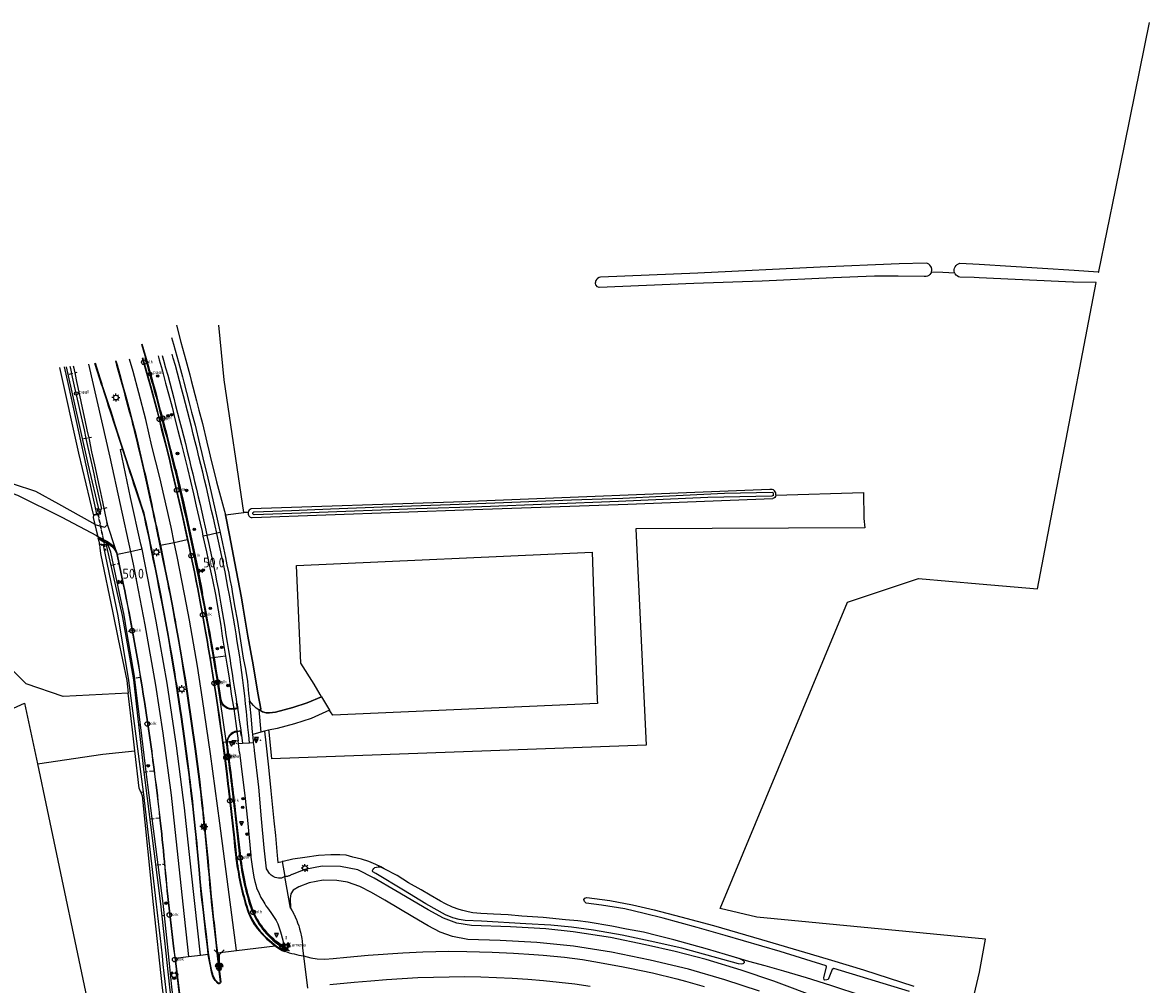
# Model space of a CAD drawing. Header units: metres. Extents: x 155581 to 157790, y 453982 to 460043.
# Tile 81 of 81: x 155757 to 156043, y 459798 to 460043. Entities that reach past the tile are written whole.
import ezdxf

# ---------------------------------------------------------------- set-up
doc = ezdxf.new("R2010")
doc.units = ezdxf.units.M
doc.header["$LTSCALE"] = 4
doc.linetypes.add('STIPPELFIJN', pattern=[0.375, 0.25, -0.125])
doc.layers.get('0').update_dxf_attribs({"linetype": 'CONTINUOUS'})
for name, color, linetype in [('G_BTD', 3, 'CONTINUOUS'), ('G_OWG', 6, 'CONTINUOUS'), ('G_OWT', 6, 'CONTINUOUS'), ('G_WGD', 7, 'CONTINUOUS'), ('G_WGI', 1, 'CONTINUOUS'), ('G_WTD', 5, 'CONTINUOUS'), ('LKWDUP', 5, 'CONTINUOUS'), ('LSHD', 3, 'CONTINUOUS'), ('LWGI', 7, 'CONTINUOUS'), ('PPALHM', 10, 'CONTINUOUS'), ('PVGO', 102, 'CONTINUOUS')]:
    doc.layers.add(name, color=color, linetype=linetype)
for name, color, linetype, true_color in [('PBRD', 7, 'CONTINUOUS', 0xbd2877), ('PPAL', 7, 'CONTINUOUS', 0xbd2877), ('PPUT', 7, 'CONTINUOUS', 0xbd2877), ('PSNS', 7, 'CONTINUOUS', 0xbd2877)]:
    doc.layers.add(name, color=color, linetype=linetype, true_color=true_color)
doc.styles.add('ISO', font='ISO')
doc.styles.get("Standard").update_dxf_attribs({"font": 'ISO'})

# ---------------------------------------------------------------- blocks, each defined once
blk = doc.blocks.new('lichtmast')
at = {"color": 0}
for p, q in [((-0.6, 0), (-1, 0)), ((-0.71, 0.71), (-0.42, 0.42)), ((0, 0.6), (0, 1)), ((0.42, 0.42), (0.71, 0.71)), ((0.6, 0), (1, 0)), ((-0.42, -0.42), (-0.71, -0.71)), ((0, -0.6), (0, -1)), ((0.42, -0.42), (0.71, -0.71))]:
    blk.add_line(p, q, dxfattribs=at)
blk.add_circle((0, 0), 0.6, dxfattribs=at)
blk = doc.blocks.new('boom')
at = {"color": 0}
for radius in [0.315, 0.225, 0.135]:
    blk.add_circle((0, 0), radius, dxfattribs=at)
blk = doc.blocks.new('kolk')
at = {"color": 0}
blk.add_circle((0, 0), 0.6, dxfattribs=at)
at = {"color": 0, "linetype": 'Continuous', "style": 'ISO'}
blk.add_attdef('KOLK', (-0.04, -0.26), '', height=0.8, dxfattribs=at)
blk = doc.blocks.new('verkeersteller')
at = {"color": 0}
blk.add_circle((0, 0), 0.45, dxfattribs=at)
at = {"color": 0, "style": 'ISO'}
blk.add_attdef('VERKEERSTELLER', (0.7, 0), '', height=0.9, dxfattribs=at)
blk = doc.blocks.new('kilometerpaal')
at = {"color": 0}
for p, q in [((-0.44, 0.44), (0.44, -0.44)), ((-0.44, -0.44), (-0.44, 0.44)), ((0.44, 0.44), (-0.44, -0.44)), ((0.44, -0.44), (0.44, 0.44))]:
    blk.add_line(p, q, dxfattribs=at)
at = {"color": 0, "style": 'ISO'}
blk.add_attdef('KILOMETERPAAL', (0.59, 0.87), '', height=2.5, dxfattribs=at)
blk = doc.blocks.new('verkeersbord')
at = {"color": 0}
for p, q in [((0.5, 0.32), (-0.5, 0.32)), ((-0.5, 0.32), (0, -0.6)), ((0, -0.6), (0.5, 0.32))]:
    blk.add_line(p, q, dxfattribs=at)
blk = doc.blocks.new('verkeersbord-pl')
at = {"linetype": 'Continuous'}
blk.add_circle((0, 0), 0.03, dxfattribs=at)
blk = doc.blocks.new('verkeerslicht')
at = {"color": 0, "linetype": 'Continuous'}
for p, q in [((-1, 0), (-0.6, 0)), ((-0.3, 0.52), (-0.5, 0.86)), ((0.3, 0.52), (0.5, 0.86)), ((0.6, 0), (1, 0)), ((-0.3, -0.52), (-0.5, -0.86)), ((0.3, -0.52), (0.5, -0.86))]:
    blk.add_line(p, q, dxfattribs=at)
at = {"color": 0}
blk.add_circle((0, 0), 0.6, dxfattribs=at)
at = {"color": 0, "linetype": 'Continuous'}
for radius, start, end in [(0.996, 119.9985, 179.9935), (0.897, 119.9989, 179.9928), (0.797, 119.9994, 179.9919), (0.697, 120, 179.9907), (0.697, 0.0093, 60), (0.797, 0.0081, 60.0006), (0.897, 0.0072, 60.0011), (0.996, 0.0065, 60.0015), (0.996, 240.0015, 299.9985), (0.897, 240.0011, 299.9989), (0.797, 240.0006, 299.9994), (0.697, 240, 300)]:
    blk.add_arc((0, 0), radius, start, end, dxfattribs=at)
blk = doc.blocks.new('wegwijzer')
at = {"color": 0}
for q in [(-0.424, 1.424), (0.424, 1.424), (0, 0)]:
    blk.add_line((0, 1), q, dxfattribs=at)
blk = doc.blocks.new('obstakel')
at = {"color": 0}
blk.add_circle((0, 0), 0.45, dxfattribs=at)
at = {"color": 0, "style": 'ISO'}
blk.add_attdef('OBSTAKEL', (0.7, 0), '', height=0.9, dxfattribs=at)
blk = doc.blocks.new('drukknoppaal')
at = {"linetype": 'ByBlock', "lineweight": -2}
h = blk.add_hatch(color=0, dxfattribs=at)
h.dxf.hatch_style = 1
h.paths.add_polyline_path([(0.15, 0.8), (-0.15, 0.8), (-0.15, -0.1), (0, -0.1, -0.414214), (-0.1, 0, -1), (0.1, 0, -0.414214), (0, -0.1), (0.15, -0.1)])
h.paths.add_polyline_path([(-0.1, 0.3, -1), (0.1, 0.3, -1)], flags=16)
at = {"linetype": 'ByBlock', "lineweight": -2, "true_color": 0x681648}
h = blk.add_hatch(color=219, dxfattribs=at)
h.dxf.hatch_style = 1
h.paths.add_polyline_path([(0.1, 0, 1), (-0.1, 0, 1)])
at = {"color": 0, "linetype": 'ByBlock', "lineweight": -2}
blk.add_attdef('DRUKKNOPPAAL', (0.5, 0.35), '', height=0.5, dxfattribs=at)

msp = doc.modelspace()

# ---------------------------------------------------------------- linework, layer by layer
at = {"layer": 'G_BTD', "linetype": 'Continuous', "transparency": 33554687}
for points in [[(156030.41, 459979.119), (156030.448, 459979.276), (156034.657, 460000), (156043.319, 460042.64)], [(155987.849, 459979.126), (155987.882, 459979.2), (155987.959, 459979.561), (155987.955, 459979.931), (155987.872, 459980.291), (155987.713, 459980.624), (155987.485, 459980.916), (155987.2, 459981.151), (155986.87, 459981.318), (155986.513, 459981.411), (155979.707, 459981.236), (155959.613, 459980.402), (155928.502, 459978.876), (155903.694, 459977.861), (155903.366, 459977.778), (155902.967, 459977.557), (155902.81, 459977.386), (155902.547, 459976.992), (155902.442, 459976.751), (155902.456, 459976.503)], [(155993.86, 459978.868), (155993.77, 459979.064), (155993.686, 459979.432), (155993.681, 459979.809), (155993.755, 459980.179), (155993.903, 459980.526), (155994.121, 459980.834), (155994.398, 459981.09), (155994.722, 459981.283), (155995.079, 459981.404), (156000, 459981.212), (156024.181, 459979.621), (156030.29, 459979.186)], [(155987.849, 459979.126), (155987.73, 459978.863), (155987.508, 459978.568), (155987.227, 459978.327), (155986.901, 459978.153), (155986.545, 459978.054), (155986.176, 459978.034), (155985.994, 459978.037), (155979.455, 459978.166), (155973.398, 459978.153), (155962.849, 459977.663), (155944.843, 459976.845), (155927.477, 459976.297), (155903.342, 459975.224), (155902.964, 459975.435), (155902.538, 459975.922), (155902.471, 459976.233), (155902.456, 459976.503)], [(155998.053, 459792.442), (156000.124, 459801.081), (156001.602, 459809.477), (155943.451, 459815.083), (155934.137, 459817.26), (155966.49, 459895.166), (155984.566, 459901.188), (156000, 459899.859), (156014.837, 459898.582), (156020.186, 459926.462), (156029.794, 459976.543), (156024.01, 459976.57), (156023.854, 459976.577), (156000, 459977.724), (155998.779, 459977.816), (155995.127, 459977.876), (155994.767, 459977.987), (155994.438, 459978.171), (155994.154, 459978.42), (155993.928, 459978.722), (155993.86, 459978.868)], [(155993.86, 459978.868), (155990.756, 459979.025), (155987.849, 459979.126)], [(155813.02, 459918.01), (155807.988, 459951.788), (155806.666, 459965.679)], [(155783.613, 459872.031), (155767.084, 459871.221), (155757.7, 459874.406), (155744.947, 459887.093), (155727.896, 459892.965), (155705.401, 459897.835), (155686.63, 459904.137), (155679.323, 459912.874), (155671.882, 459925.275)], [(155948.3, 459922.377), (155970.575, 459923.081), (155970.707, 459916.467), (155970.898, 459914.121), (155912.69, 459913.857), (155915.335, 459858.823), (155820.054, 459855.381)], [(155774.742, 459917.538), (155774.765, 459917.349)], [(155808.356, 459917.441), (155813.02, 459918.01)], [(155814.114, 459918.046), (155813.02, 459918.01)], [(155776.346, 459909.861), (155776.428, 459909.029), (155776.591, 459907.594), (155779.703, 459892.454)], [(155777.294, 459909.676), (155776.897, 459909.632), (155776.876, 459909.83)], [(155832.793, 459871.091), (155832.41, 459871.737), (155830.881, 459874.318), (155827.512, 459879.664), (155826.393, 459904.489), (155901.616, 459907.881), (155902.9, 459870.4), (155902.934, 459869.401), (155835.682, 459866.429), (155835.037, 459867.3), (155834.776, 459867.741)], [(155779.703, 459892.454), (155781.08, 459885.757)], [(155781.08, 459885.757), (155783.24, 459875.248), (155783.613, 459872.031)], [(155785.305, 459857.422), (155784.688, 459862.75), (155783.613, 459872.031)], [(155729.243, 459856.872), (155757.271, 459869.525), (155760.509, 459854.091)], [(155819.299, 459862.609), (155819.337, 459862.241), (155820.054, 459855.381)], [(155760.509, 459854.091), (155777.18, 459856.559), (155785.305, 459857.422)], [(155786.794, 459846.861), (155786.406, 459847.92), (155785.305, 459857.422)], [(155760.509, 459854.091), (155762.96, 459842.412), (155774.127, 459789.629), (155781.327, 459750.515)], [(155847.821, 459827.86), (155846.558, 459828.506), (155844.788, 459829.229), (155842.92, 459829.799), (155840.742, 459830.345), (155839.047, 459830.826), (155837.452, 459830.936), (155835.105, 459830.906), (155832.006, 459830.788), (155828.533, 459830.276), (155825.448, 459829.83), (155823.001, 459829.214), (155822.793, 459829.225)], [(155939.201, 459804.437), (155939.901, 459804.11), (155940.176, 459803.961), (155940.286, 459803.744), (155940.277, 459803.623), (155940.209, 459803.485), (155940.188, 459803.443), (155940.075, 459803.271), (155939.876, 459803.196), (155939.452, 459803.139), (155938.771, 459803.223), (155924.433, 459807.186), (155916.364, 459808.968), (155909.191, 459810.492), (155901.911, 459811.75), (155896.353, 459812.508), (155891.077, 459813.006), (155884.704, 459813.409), (155873.45, 459814.03), (155869.302, 459814.267), (155867.742, 459814.48), (155866.15, 459814.908), (155864.327, 459815.667), (155859.323, 459818.492), (155853.582, 459821.952), (155846.614, 459826.141), (155845.851, 459826.622), (155845.749, 459826.796), (155845.751, 459826.968), (155845.787, 459827.158), (155846.048, 459827.449), (155846.121, 459827.509), (155846.326, 459827.679), (155846.733, 459827.779), (155847.182, 459827.853), (155847.484, 459827.876), (155847.821, 459827.86)], [(155939.201, 459804.437), (155935.531, 459805.548), (155930.919, 459806.962), (155926.926, 459808.077), (155922.373, 459809.293), (155918.284, 459810.314), (155914.616, 459811.219), (155910.336, 459812.061), (155906.606, 459812.803), (155900.618, 459813.772), (155897.99, 459814.124), (155894.835, 459814.412), (155889.154, 459814.999), (155883.678, 459815.317), (155880.221, 459815.633), (155876.504, 459815.84), (155873.321, 459816.025), (155871.226, 459816.182), (155870.089, 459816.4), (155868.712, 459816.74), (155867.791, 459817.025), (155866.037, 459817.653), (155864.301, 459818.446), (155863.005, 459819.174), (155860.43, 459820.682), (155858.078, 459822.032), (155854.859, 459823.83), (155851.985, 459825.643), (155848.74, 459827.39), (155847.821, 459827.86)], [(155982.271, 459796.156), (155963.031, 459802.023), (155962.638, 459801.799), (155961.606, 459799.228), (155961.231, 459799.106), (155960.666, 459799.087), (155960.597, 459799.138), (155960.475, 459799.668), (155961.181, 459802.442), (155961.095, 459802.665), (155949.427, 459806.307), (155935.378, 459810.418), (155928.337, 459812.457), (155919.634, 459814.847), (155914.855, 459816.023), (155909.923, 459817.164), (155903.964, 459818.112), (155900.044, 459818.676), (155899.631, 459819.034), (155899.458, 459819.563), (155899.713, 459819.89), (155900.208, 459820.097), (155906.115, 459819.303), (155911.869, 459818.199), (155917.349, 459816.958), (155924.133, 459815.175), (155932.458, 459812.989), (155944.673, 459809.417), (155957.043, 459805.777), (155962.483, 459804.126), (155970.595, 459801.664), (155983.377, 459797.564)], [(155992.298, 459788.406), (155990.765, 459788.94), (155984.999, 459790.658), (155978.751, 459792.433), (155970.518, 459795.002), (155962.294, 459797.701), (155956.125, 459799.655), (155950.377, 459801.348), (155945.617, 459802.66), (155941.408, 459803.768), (155939.201, 459804.437)]]:
    msp.add_lwpolyline(points, dxfattribs=at)
msp.add_lwpolyline([(156030.29, 459979.186, -0.0317745), (156030.41, 459979.119)], format="xyb", dxfattribs=at)
at = {"layer": 'G_OWG', "linetype": 'Continuous', "transparency": 33554687}
for points in [[(155795.931, 459965.699), (155796.976, 459961.35), (155798.274, 459956.788), (155799.254, 459953.041), (155799.636, 459951.625), (155800.97, 459946.426), (155801.593, 459944.012), (155802.487, 459940.669), (155803.63, 459935.894), (155804.199, 459933.436), (155804.723, 459931.24), (155805.475, 459928.281), (155806.045, 459925.852), (155808.356, 459917.441)], [(155804.514, 459880.966), (155804.051, 459883.775), (155803.839, 459885.079), (155803.269, 459888.288), (155802.397, 459893.128), (155802.163, 459894.37), (155801.37, 459898.615), (155800.983, 459900.604), (155800.524, 459902.92), (155799.73, 459906.842), (155799.094, 459909.828), (155797.583, 459916.807), (155796.99, 459919.431), (155794.743, 459929.161), (155794.26, 459931.206), (155793.323, 459935.015), (155792.207, 459939.342), (155791.816, 459940.924), (155791.116, 459943.62), (155789.349, 459950.256), (155788.606, 459952.927), (155787.346, 459957.378)], [(155780.338, 459956.553), (155780.641, 459955.495), (155781.505, 459952.485), (155781.805, 459951.369), (155782.399, 459949.297), (155782.784, 459947.829), (155783.88, 459943.727), (155784.234, 459942.371), (155784.512, 459941.354), (155784.723, 459940.452), (155784.937, 459939.664), (155785.124, 459938.895), (155785.901, 459935.733), (155786.09, 459934.928), (155786.893, 459931.531), (155787.147, 459930.426), (155787.572, 459928.544), (155787.745, 459927.787), (155788.431, 459924.686), (155789.283, 459920.758), (155789.453, 459920.019), (155789.684, 459918.927), (155789.839, 459918.212), (155790.16, 459916.695), (155790.451, 459915.374), (155790.593, 459914.703), (155790.734, 459914.05), (155790.992, 459912.8), (155791.176, 459911.93), (155791.327, 459911.204), (155792.446, 459905.76), (155792.91, 459903.515), (155793.645, 459899.856), (155793.876, 459898.668), (155794.161, 459897.312), (155794.666, 459894.68), (155795.28, 459891.333), (155795.397, 459890.675), (155795.623, 459889.45), (155796.376, 459885.253), (155796.723, 459883.245), (155796.963, 459881.805), (155797.05, 459881.305), (155797.228, 459880.196), (155797.621, 459877.828), (155798.023, 459875.391), (155798.633, 459871.389), (155800.582, 459857.897), (155801.572, 459850.136), (155801.744, 459848.654), (155801.951, 459846.933), (155802.269, 459844.162), (155802.423, 459842.689), (155802.459, 459842.317), (155802.545, 459841.591), (155802.699, 459840.155), (155802.743, 459839.763), (155802.842, 459838.83), (155802.939, 459837.887), (155803.019, 459837.126), (155803.081, 459836.504), (155803.772, 459829.274), (155803.896, 459828.03), (155804.008, 459826.765), (155804.155, 459825.049), (155804.298, 459823.422), (155804.583, 459820.258), (155804.711, 459818.943), (155805.2, 459814.508), (155805.3, 459813.696), (155805.866, 459808.563), (155806.24, 459805.22), (155806.521, 459802.836), (155806.778, 459800.535), (155807.001, 459798.634), (155807.001, 459798.582), (155806.955, 459798.454), (155806.92, 459798.399), (155806.818, 459798.323), (155806.705, 459798.286), (155806.585, 459798.284), (155806.522, 459798.297), (155806.46, 459798.331), (155805.803, 459799.089), (155805.35, 459799.81), (155805.189, 459800.222), (155805.09, 459800.605), (155804.963, 459801.101), (155804.737, 459802.192), (155804.4, 459803.852), (155804.173, 459805.111), (155804.115, 459805.468), (155803.871, 459807.516), (155803.488, 459810.767), (155803.124, 459813.942), (155802.869, 459816.277), (155802.702, 459817.751), (155802.502, 459819.476), (155802.33, 459820.939), (155802.103, 459823.168), (155801.941, 459824.907), (155801.848, 459826.213), (155801.598, 459828.97), (155801.425, 459830.778), (155801.251, 459832.549), (155801.114, 459833.986), (155800.989, 459835.32), (155800.751, 459837.647), (155800.406, 459840.874), (155800.142, 459843.314), (155800.008, 459844.607), (155799.853, 459845.887), (155799.681, 459847.333), (155799.555, 459848.36), (155799.423, 459849.486), (155799.305, 459850.44), (155799.207, 459851.327), (155798.67, 459855.407), (155798.248, 459858.586), (155797.979, 459860.55), (155797.212, 459866.025), (155796.881, 459868.185), (155796.285, 459872.166), (155796.02, 459873.894), (155795.761, 459875.562), (155795.448, 459877.465), (155795.193, 459878.985), (155794.696, 459881.995), (155794.315, 459884.184), (155793.867, 459886.732), (155793.035, 459891.337), (155792.359, 459894.928), (155791.973, 459896.908), (155791.558, 459899.006), (155791.077, 459901.469), (155790.644, 459903.611), (155790.122, 459906.161), (155789.861, 459907.498), (155789.509, 459909.177), (155789.3, 459910.224), (155788.961, 459911.916), (155788.267, 459915.171), (155787.878, 459916.99), (155787.665, 459917.842), (155787.195, 459919.247), (155785.782, 459923.562), (155785.213, 459925.26), (155784.716, 459926.79), (155784.196, 459928.374), (155783.72, 459929.837), (155783.209, 459931.421), (155782.269, 459934.295), (155781.857, 459935.578), (155780.407, 459940.049), (155779.244, 459943.66), (155778.763, 459945.132), (155778.283, 459946.631), (155777.784, 459948.17), (155777.193, 459950.012), (155776.994, 459950.623), (155776.564, 459951.967), (155775.277, 459955.957)], [(155774.765, 459917.349), (155774.704, 459916.703)], [(155774.765, 459917.349), (155776.613, 459917.667), (155776.588, 459917.864)], [(155808.356, 459917.441), (155809.403, 459912.224), (155811.091, 459903.309), (155812.404, 459896.278), (155812.739, 459894.198), (155814.072, 459886.595), (155815.385, 459879.221), (155816.609, 459872.034), (155817.319, 459868.04), (155817.151, 459867.803), (155816.801, 459867.851)], [(155774.704, 459916.703), (155775.117, 459914.994)], [(155775.854, 459911.939), (155775.942, 459911.576)], [(155775.942, 459911.576), (155775.985, 459911.38)], [(155776.346, 459909.861), (155776.292, 459910.413), (155776.258, 459910.538), (155776.145, 459910.953), (155775.985, 459911.38)], [(155776.876, 459909.83), (155776.346, 459909.861)], [(155776.876, 459909.83), (155777.589, 459909.909), (155778.367, 459909.997), (155778.388, 459909.799)], [(155808.39, 459881.439), (155804.514, 459880.966)], [(155807.763, 459859.478), (155807.587, 459860.867), (155807.2, 459863.693), (155806.877, 459865.982), (155806.494, 459868.499), (155806.15, 459870.781), (155805.975, 459871.919), (155805.492, 459875.034), (155804.514, 459880.966)], [(155811.567, 459859.948), (155807.763, 459859.478)], [(155818.259, 459862.394), (155818.597, 459859.454), (155819.282, 459853.253), (155819.848, 459847.24), (155820.655, 459839.581), (155821.034, 459835.829), (155821.512, 459830.795), (155821.585, 459829.952), (155821.62, 459829.016), (155822.793, 459829.225)], [(155807.763, 459859.478), (155808.703, 459852.203), (155809.148, 459848.304), (155809.195, 459847.918), (155810.623, 459835.292), (155810.861, 459833.034), (155811.162, 459830.261), (155811.199, 459829.958), (155811.332, 459828.908), (155811.446, 459828.122), (155811.599, 459827.326), (155811.712, 459826.597), (155811.95, 459825.286), (155812.109, 459824.518), (155812.282, 459823.645), (155812.521, 459822.57), (155812.885, 459821.061), (155813.079, 459820.312), (155813.345, 459819.321), (155813.559, 459818.6), (155813.835, 459817.693), (155814.041, 459817.046), (155814.202, 459816.578), (155814.378, 459816.13), (155814.681, 459815.418), (155815.075, 459814.664), (155815.835, 459813.341), (155816.241, 459812.769), (155816.573, 459812.308), (155817.204, 459811.547), (155817.622, 459811.066), (155818.462, 459810.172), (155819.022, 459809.642), (155819.656, 459809.124), (155820.751, 459808.191), (155821.276, 459807.79), (155822.001, 459807.295), (155822.877, 459806.799), (155823.164, 459806.64), (155823.077, 459807.444)], [(155822.793, 459829.225), (155823.463, 459825.381)], [(155823.052, 459807.628), (155822.976, 459808.062), (155823.12, 459808.087)], [(155823.077, 459807.444), (155823.065, 459807.556), (155823.052, 459807.628)]]:
    msp.add_lwpolyline(points, dxfattribs=at)
at = {"layer": 'G_OWT', "linetype": 'Continuous', "transparency": 33554687}
for points in [[(155774.742, 459917.538), (155771.086, 459933.122), (155766.183, 459954.885), (155766.183, 459954.886)], [(155768.779, 459955.192), (155768.892, 459954.636)], [(155946.761, 459923.835), (155866.355, 459920.658), (155814.895, 459918.921)], [(155815.103, 459916.709), (155871.306, 459918.737), (155910.666, 459920.12), (155947.545, 459921.534)], [(155774.742, 459917.538), (155775.628, 459917.694)], [(155776.588, 459917.864), (155776.416, 459917.834)], [(155776.588, 459917.864), (155776.764, 459918.861), (155776.778, 459918.939)], [(155778.388, 459909.799), (155777.991, 459909.754)], [(155796.293, 459784.386), (155794.694, 459797.376), (155794.003, 459804.102), (155792.832, 459815.51), (155792.518, 459818.569), (155789.722, 459840.165), (155788.18, 459852.071), (155787.994, 459853.508), (155786.716, 459864.039), (155785.327, 459875.482), (155785.268, 459875.833), (155783.283, 459887.687), (155782.581, 459891.88), (155779.846, 459904.732), (155779.175, 459907.884), (155778.555, 459909.494), (155778.388, 459909.799)], [(155786.794, 459846.861), (155787.522, 459846.943)], [(155786.794, 459846.861), (155787.131, 459845.943), (155789.934, 459818.279), (155792.21, 459797.097), (155794.064, 459783.264), (155795.718, 459769.41), (155797.648, 459751.029), (155798.664, 459741.359), (155799.783, 459731.936), (155800.353, 459727.226), (155800.93, 459722.517), (155802.107, 459713.102), (155802.891, 459706.412), (155803.408, 459703.032), (155803.671, 459700.754)]]:
    msp.add_lwpolyline(points, dxfattribs=at)
for points in [[(155768.892, 459954.636, -0.0016793), (155776.778, 459918.939)], [(155948.3, 459922.377, 0.5848797), (155946.761, 459923.835)], [(155948.3, 459922.377, -0.2467783), (155947.545, 459921.534)], [(155814.114, 459918.046, 0.4364258), (155815.103, 459916.709)], [(155814.895, 459918.921, 0.2780531), (155814.114, 459918.046)]]:
    msp.add_lwpolyline(points, format="xyb", dxfattribs=at)
at = {"layer": 'G_WGD', "linetype": 'Continuous', "transparency": 33554687}
for points in [[(155794.612, 459962.53), (155795.114, 459960.813), (155796.405, 459956.277), (155797.382, 459952.544), (155797.762, 459951.132), (155799.094, 459945.943), (155799.718, 459943.52), (155800.609, 459940.193), (155801.744, 459935.45), (155802.313, 459932.992), (155802.841, 459930.777), (155803.593, 459927.821), (155804.447, 459924.176), (155805.541, 459919.335), (155806.039, 459917.061), (155806.729, 459914.056), (155806.978, 459912.905)], [(155787.161, 459957.356), (155788.429, 459952.877), (155789.171, 459950.208), (155790.938, 459943.573), (155791.637, 459940.879), (155792.029, 459939.297), (155793.144, 459934.97), (155794.081, 459931.162), (155794.564, 459929.119), (155796.81, 459919.389), (155797.403, 459916.767), (155798.625, 459911.123)], [(155791.204, 459957.833), (155791.502, 459956.805), (155792.218, 459954.273), (155793.108, 459950.902), (155793.87, 459948.159), (155794.771, 459944.84), (155795.502, 459941.85), (155796.258, 459938.843), (155797.182, 459935.333), (155798.647, 459929.221), (155800.179, 459922.775), (155800.926, 459919.611), (155801.894, 459915.274), (155802.398, 459913.158), (155802.614, 459911.978), (155802.615, 459911.974)], [(155792.232, 459957.954), (155792.581, 459956.739), (155793.119, 459954.82), (155793.648, 459952.91), (155794.169, 459950.992), (155794.675, 459949.068), (155795.186, 459947.131), (155795.677, 459945.205), (155796.178, 459943.267), (155796.668, 459941.338), (155797.158, 459939.424), (155797.649, 459937.475), (155798.139, 459935.561), (155798.621, 459933.621), (155799.1, 459931.667), (155799.567, 459929.745), (155800.039, 459927.818), (155800.501, 459925.878), (155800.97, 459923.933), (155801.421, 459921.997), (155801.871, 459920.066), (155802.31, 459918.135), (155802.755, 459916.184), (155803.189, 459914.24), (155803.62, 459912.291), (155803.642, 459912.193)], [(155806.12, 459912.721), (155805.7, 459914.623), (155805.267, 459916.585), (155804.826, 459918.528), (155804.382, 459920.484), (155803.943, 459922.423), (155803.485, 459924.365), (155803.024, 459926.32), (155802.557, 459928.274), (155802.078, 459930.218), (155801.61, 459932.14), (155801.131, 459934.099), (155800.652, 459936.017), (155800.162, 459937.963), (155799.674, 459939.907), (155799.177, 459941.847), (155798.687, 459943.762), (155798.183, 459945.702), (155797.679, 459947.643), (155797.163, 459949.561), (155796.651, 459951.494), (155796.141, 459953.424), (155795.605, 459955.366), (155795.068, 459957.279), (155794.792, 459958.255)], [(155769.635, 459955.293), (155769.756, 459954.726), (155770.09, 459953.142), (155770.501, 459951.294), (155771.237, 459947.881), (155771.916, 459944.635), (155772.593, 459941.496), (155773.117, 459939.028), (155773.646, 459936.566), (155774.314, 459933.483), (155775.02, 459930.152), (155775.455, 459928.154), (155776.067, 459925.355), (155776.545, 459923.094), (155777.062, 459920.712), (155777.771, 459917.425), (155778.188, 459915.498)], [(155773.54, 459955.752), (155778.93, 459932.12), (155784.157, 459908.035)], [(155782.145, 459934.189), (155782.126, 459934.248), (155781.714, 459935.532), (155780.264, 459940.003), (155779.101, 459943.614), (155778.62, 459945.086), (155778.14, 459946.585), (155777.641, 459948.124), (155777.05, 459949.965), (155776.851, 459950.577), (155776.421, 459951.921), (155775.125, 459955.939)], [(155780.478, 459956.569), (155780.774, 459955.533), (155781.639, 459952.522), (155781.939, 459951.406), (155782.533, 459949.333), (155782.919, 459947.865), (155784.014, 459943.762), (155784.368, 459942.407), (155784.647, 459941.388), (155784.858, 459940.486), (155785.071, 459939.698), (155785.259, 459938.928), (155786.036, 459935.765), (155786.225, 459934.959), (155787.029, 459931.562), (155787.282, 459930.457), (155787.708, 459928.575), (155787.88, 459927.817), (155788.567, 459924.715), (155789.418, 459920.789), (155789.588, 459920.049), (155789.82, 459918.956), (155789.974, 459918.241), (155790.296, 459916.725), (155790.586, 459915.403), (155790.729, 459914.732), (155790.87, 459914.079), (155791.128, 459912.829), (155791.312, 459911.959), (155791.463, 459911.232), (155791.786, 459909.663)], [(155795.296, 459910.412), (155794.5, 459914.252), (155791.657, 459926.917), (155789.64, 459934.912), (155788.088, 459941.623), (155786.327, 459948.422), (155784.855, 459953.875), (155783.945, 459956.978)], [(155775.117, 459914.994), (155774.641, 459915.261), (155765.984, 459920.115), (155760.077, 459923.338), (155748.69, 459927.102), (155743.856, 459927.952), (155734.308, 459928.511), (155723.062, 459928.804), (155708.238, 459931.172), (155689.322, 459934.966)], [(155687.26, 459932.627), (155698.343, 459930.666), (155715.239, 459927.529), (155732.405, 459926.698), (155743.065, 459925.819), (155750.893, 459924.018), (155755.461, 459922.401), (155766.745, 459916.816), (155775.51, 459912.123), (155775.854, 459911.939)], [(155787.118, 459908.667), (155786.851, 459909.988), (155784.221, 459921.806), (155781.632, 459934.03), (155782.145, 459934.189)], [(155789.373, 459909.148), (155789.153, 459910.194), (155788.814, 459911.886), (155788.12, 459915.139), (155787.732, 459916.956), (155787.521, 459917.799), (155787.052, 459919.2), (155785.64, 459923.515), (155785.07, 459925.213), (155784.573, 459926.743), (155784.054, 459928.327), (155783.577, 459929.791), (155783.066, 459931.375), (155782.145, 459934.189)], [(155775.117, 459914.994), (155777.29, 459914.346)], [(155775.117, 459914.994), (155775.477, 459913.501), (155775.854, 459911.939)], [(155778.188, 459915.498), (155778.223, 459915.194), (155778.2, 459914.911), (155778.09, 459914.681)], [(155780.587, 459908.221), (155778.188, 459915.498)], [(155775.854, 459911.939), (155778.206, 459910.684)], [(155803.642, 459912.193), (155803.619, 459912.188), (155802.615, 459911.974)], [(155802.615, 459911.974), (155803.537, 459907.97), (155804.369, 459903.935), (155805.014, 459900.844), (155805.825, 459897.151), (155806.493, 459893.165), (155807.144, 459889.251), (155807.543, 459886.558), (155808.39, 459881.439)], [(155806.12, 459912.721), (155806.113, 459912.72), (155803.642, 459912.193)], [(155803.642, 459912.193), (155804.048, 459910.344), (155804.469, 459908.399), (155804.877, 459906.457), (155805.284, 459904.523), (155805.689, 459902.57), (155806.071, 459900.612), (155806.452, 459898.646), (155806.809, 459896.691), (155807.164, 459894.734), (155807.497, 459892.775), (155807.827, 459890.809), (155808.143, 459888.842), (155808.46, 459886.869), (155808.779, 459884.905), (155809.097, 459882.939), (155809.41, 459880.973), (155809.719, 459878.994), (155810.029, 459877.035), (155810.34, 459875.074), (155810.644, 459873.102), (155810.953, 459871.136), (155811.258, 459869.17), (155811.555, 459867.204), (155811.844, 459865.226), (155812.136, 459863.273), (155812.404, 459861.288), (155812.672, 459859.304)], [(155806.978, 459912.905), (155806.12, 459912.721)], [(155814.468, 459859.434), (155814.262, 459861.406), (155814.066, 459863.392), (155813.861, 459865.371), (155813.656, 459867.361), (155813.445, 459869.356), (155813.231, 459871.346), (155813.009, 459873.323), (155812.777, 459875.321), (155812.522, 459877.297), (155812.252, 459879.269), (155811.96, 459881.256), (155811.653, 459883.227), (155811.349, 459885.201), (155811.023, 459887.184), (155810.699, 459889.141), (155810.377, 459891.113), (155810.029, 459893.078), (155809.694, 459895.037), (155809.338, 459897.013), (155808.976, 459898.986), (155808.613, 459900.967), (155808.228, 459902.923), (155807.825, 459904.88), (155807.412, 459906.827), (155806.981, 459908.791), (155806.556, 459910.727), (155806.13, 459912.678), (155806.12, 459912.721)], [(155806.978, 459912.905), (155807.583, 459910.103), (155808.384, 459906.536), (155808.73, 459904.704), (155809.16, 459902.605), (155809.463, 459901), (155809.858, 459899.108), (155810.171, 459897.331), (155810.761, 459893.881), (155811.312, 459890.798), (155811.985, 459886.432), (155812.874, 459880.931), (155813.432, 459878.154), (155813.954, 459875.004), (155814.219, 459871.965), (155814.454, 459870.086)], [(155787.118, 459908.667), (155784.157, 459908.035)], [(155802.004, 459805.451), (155801.307, 459811.588), (155799.585, 459827.055), (155797.931, 459842.925), (155795.928, 459858.674), (155793.543, 459874.575), (155790.724, 459890.333), (155789.209, 459898.29), (155787.118, 459908.667)], [(155803.948, 459805.692), (155803.733, 459807.5), (155803.35, 459810.751), (155802.986, 459813.926), (155802.731, 459816.262), (155802.564, 459817.735), (155802.364, 459819.46), (155802.192, 459820.924), (155801.965, 459823.154), (155801.803, 459824.895), (155801.709, 459826.202), (155801.46, 459828.957), (155801.287, 459830.764), (155801.113, 459832.536), (155800.976, 459833.973), (155800.851, 459835.306), (155800.613, 459837.633), (155800.268, 459840.859), (155800.004, 459843.299), (155799.87, 459844.592), (155799.715, 459845.871), (155799.544, 459847.316), (155799.417, 459848.344), (155799.285, 459849.47), (155799.168, 459850.424), (155799.069, 459851.31), (155798.532, 459855.389), (155798.11, 459858.568), (155797.842, 459860.53), (155797.075, 459866.005), (155796.744, 459868.164), (155796.148, 459872.146), (155795.883, 459873.873), (155795.624, 459875.54), (155795.311, 459877.442), (155795.056, 459878.962), (155794.559, 459881.972), (155794.178, 459884.16), (155793.731, 459886.707), (155792.899, 459891.312), (155792.223, 459894.902), (155791.837, 459896.881), (155791.421, 459898.979), (155790.941, 459901.442), (155790.508, 459903.583), (155789.986, 459906.134), (155789.725, 459907.471), (155789.373, 459909.148)], [(155791.786, 459909.663), (155795.296, 459910.412)], [(155791.786, 459909.663), (155792.582, 459905.788), (155793.046, 459903.543), (155793.781, 459899.883), (155794.012, 459898.695), (155794.297, 459897.339), (155794.802, 459894.705), (155795.417, 459891.358), (155795.533, 459890.7), (155795.759, 459889.475), (155796.513, 459885.277), (155796.859, 459883.269), (155797.1, 459881.829), (155797.187, 459881.328), (155797.365, 459880.218), (155797.758, 459877.851), (155798.16, 459875.413), (155798.771, 459871.409), (155800.719, 459857.916), (155801.71, 459850.153), (155801.882, 459848.671), (155802.088, 459846.949), (155802.407, 459844.178), (155802.561, 459842.703), (155802.597, 459842.332), (155802.683, 459841.606), (155802.837, 459840.17), (155802.881, 459839.778), (155802.98, 459838.844), (155803.077, 459837.901), (155803.157, 459837.14), (155803.219, 459836.517), (155803.91, 459829.287), (155804.034, 459828.043), (155804.146, 459826.777), (155804.294, 459825.061), (155804.436, 459823.434), (155804.721, 459820.271), (155804.849, 459818.957), (155805.338, 459814.524), (155805.438, 459813.712), (155806.004, 459808.578), (155806.294, 459805.982)], [(155795.296, 459910.412), (155798.625, 459911.123)], [(155804.544, 459856.664), (155802.501, 459870.492), (155801.221, 459878.892), (155799.869, 459886.744), (155799.154, 459890.659), (155798.414, 459894.608), (155796.121, 459906.432), (155795.296, 459910.412)], [(155798.625, 459911.123), (155798.914, 459909.789), (155799.549, 459906.804), (155800.344, 459902.884), (155800.802, 459900.569), (155801.188, 459898.581), (155801.981, 459894.336), (155802.216, 459893.094), (155803.087, 459888.256), (155803.657, 459885.048), (155803.869, 459883.746), (155804.332, 459880.936), (155805.31, 459875.004), (155805.793, 459871.891), (155805.967, 459870.753), (155806.311, 459868.471), (155806.695, 459865.955), (155807.017, 459863.668), (155807.405, 459860.842), (155807.58, 459859.455), (155808.52, 459852.18), (155808.965, 459848.283), (155809.011, 459847.896), (155810.44, 459835.272), (155810.677, 459833.015), (155810.979, 459830.24), (155811.016, 459829.936), (155811.149, 459828.883), (155811.264, 459828.091), (155811.417, 459827.295), (155811.53, 459826.566), (155811.769, 459825.25), (155811.929, 459824.482), (155812.102, 459823.607), (155812.341, 459822.528), (155812.706, 459821.016), (155812.9, 459820.265), (155813.168, 459819.271), (155813.383, 459818.547), (155813.659, 459817.638), (155813.866, 459816.988), (155814.029, 459816.514), (155814.207, 459816.06), (155814.514, 459815.339), (155814.913, 459814.575), (155815.68, 459813.241), (155816.091, 459812.662), (155816.427, 459812.195), (155817.063, 459811.428), (155817.485, 459810.943), (155818.331, 459810.041), (155818.9, 459809.504), (155819.537, 459808.982), (155820.635, 459808.047), (155820.961, 459807.798)], [(155780.879, 459907.336), (155780.587, 459908.221)], [(155784.157, 459908.035), (155780.879, 459907.336)], [(155782.429, 459899.948), (155780.879, 459907.336)], [(155784.157, 459908.035), (155784.838, 459904.894), (155787.811, 459889.41), (155790.54, 459874.122), (155792.415, 459861.889), (155794.575, 459846.141), (155797.474, 459818.37), (155798.952, 459805.074)], [(155808.39, 459881.439), (155808.72, 459879.394), (155809.261, 459875.938), (155809.809, 459871.799), (155810.451, 459868.039), (155810.986, 459864.366), (155811.567, 459859.948)], [(155815.29, 459861.503), (155815.229, 459862.206), (155815.024, 459864.21), (155814.849, 459866.296), (155814.633, 459868.655), (155814.454, 459870.086)], [(155816.801, 459867.851), (155816.159, 459868.252), (155815.447, 459868.934), (155814.935, 459869.495), (155814.454, 459870.086)], [(155816.801, 459867.851), (155817.212, 459867.62), (155817.724, 459867.317), (155818.673, 459867.061), (155819.5, 459867.018), (155821.073, 459867.258), (155825.477, 459868.423), (155829.128, 459869.577), (155832.793, 459871.091)], [(155832.793, 459871.091), (155834.776, 459867.741)], [(155816.801, 459867.851), (155817.323, 459862.121)], [(155834.776, 459867.741), (155830.127, 459865.627), (155825.859, 459864.214), (155821.497, 459863.083), (155819.299, 459862.609)], [(155819.299, 459862.609), (155818.259, 459862.394)], [(155811.65, 459859.23), (155811.567, 459859.948)], [(155817.323, 459862.121), (155815.29, 459861.503)], [(155815.476, 459859.507), (155815.429, 459859.887), (155815.29, 459861.503)], [(155818.259, 459862.394), (155817.323, 459862.121)], [(155811.65, 459859.23), (155812.672, 459859.304)], [(155811.907, 459856.99), (155811.65, 459859.23)], [(155811.907, 459856.99), (155812.61, 459851.357), (155813.289, 459845.987), (155813.919, 459839.78), (155814.777, 459830.751), (155814.81, 459830.341), (155815.131, 459827.953), (155815.271, 459826.898), (155815.567, 459825.249), (155815.774, 459824.167), (155816.022, 459823.267), (155816.276, 459822.56), (155816.893, 459821.095), (155817.355, 459820.056), (155817.81, 459819.285), (155818.349, 459818.447), (155818.633, 459817.986), (155819.006, 459817.448), (155819.862, 459816.281), (155820.765, 459814.978), (155821.215, 459814.252), (155821.669, 459813.348), (155822.345, 459811.318), (155822.915, 459809.255), (155823.12, 459808.087)], [(155812.672, 459859.304), (155814.468, 459859.434)], [(155814.468, 459859.434), (155815.476, 459859.507)], [(155815.758, 459857.455), (155815.602, 459858.488), (155815.476, 459859.507)], [(155823.463, 459825.381), (155822.621, 459825.008), (155821.819, 459825.022), (155820.976, 459825.194), (155820.502, 459825.409), (155819.991, 459825.736), (155819.517, 459826.216), (155818.919, 459827.086), (155818.778, 459827.377), (155818.186, 459832.683), (155817.534, 459840.096), (155816.794, 459848.147), (155815.758, 459857.455)], [(155811.174, 459806.587), (155806.9, 459838.986), (155804.544, 459856.664)], [(155959.725, 459794.316), (155947.796, 459798.806), (155939.529, 459801.56), (155930.589, 459804.279), (155922.696, 459806.307), (155915.189, 459808.038), (155906.298, 459809.918), (155896.755, 459811.34), (155889.793, 459812.076), (155880.856, 459812.603), (155870.937, 459812.981), (155867.166, 459813.521), (155863.764, 459814.8), (155859.874, 459816.977), (155851.706, 459821.761), (155846.146, 459824.995), (155841.991, 459827.078), (155837.608, 459827.968), (155832.928, 459828.023), (155828.511, 459827.17), (155825.32, 459825.949), (155825.234, 459825.898), (155825.08, 459825.814), (155824.922, 459825.736), (155824.761, 459825.666), (155824.597, 459825.604), (155824.43, 459825.549), (155824.261, 459825.502), (155824.09, 459825.462), (155823.917, 459825.43), (155823.743, 459825.406), (155823.568, 459825.391), (155823.463, 459825.381)], [(155824.862, 459817.357), (155823.463, 459825.381)], [(155944.168, 459796.27), (155935.337, 459799.151), (155926.071, 459801.866), (155916.317, 459804.138), (155906.539, 459806.163), (155896.874, 459807.739), (155887.547, 459808.653), (155878.219, 459809.114), (155869.954, 459809.432), (155866.044, 459810.175), (155862.976, 459811.274), (155859.857, 459812.857), (155855.99, 459815.131), (155848.901, 459819.39), (155845.498, 459821.32), (155842.509, 459822.844), (155839.395, 459823.963), (155836.645, 459824.43), (155833.222, 459824.455), (155829.644, 459823.833), (155826.99, 459822.798), (155825.558, 459821.936), (155824.961, 459821.023), (155824.782, 459819.806), (155824.862, 459817.357)], [(155824.862, 459817.357), (155825.289, 459816.651), (155825.687, 459815.928), (155825.726, 459815.849), (155825.789, 459815.724), (155826.055, 459815.189), (155826.391, 459814.435), (155826.466, 459814.246), (155826.696, 459813.668), (155826.969, 459812.889), (155827.093, 459812.496), (155827.209, 459812.1), (155827.416, 459811.301), (155827.509, 459810.87), (155827.59, 459810.494), (155827.731, 459809.681), (155827.825, 459808.954), (155827.837, 459808.863), (155827.91, 459808.04), (155827.948, 459807.216), (155828.218, 459805.212)], [(155795.61, 459804.66), (155795.505, 459805.524)], [(155798.952, 459805.074), (155802.004, 459805.451)], [(155802.004, 459805.451), (155803.948, 459805.692)], [(155806.294, 459805.982), (155806.377, 459805.236), (155806.659, 459802.852), (155806.916, 459800.551), (155807.139, 459798.643), (155807.141, 459798.559), (155807.081, 459798.392), (155807.023, 459798.302), (155806.883, 459798.198), (155806.728, 459798.147), (155806.573, 459798.145), (155806.473, 459798.165), (155806.371, 459798.221), (155805.691, 459799.006), (155805.225, 459799.747), (155805.057, 459800.18), (155804.955, 459800.571), (155804.828, 459801.069), (155804.601, 459802.164), (155804.264, 459803.826), (155804.036, 459805.088), (155803.977, 459805.448), (155803.948, 459805.692)], [(155806.294, 459805.982), (155811.174, 459806.587)], [(155811.174, 459806.587), (155820.961, 459807.798)], [(155820.961, 459807.798), (155821.168, 459807.641), (155821.903, 459807.139), (155822.787, 459806.638), (155823.334, 459806.335), (155823.386, 459806.404)], [(155823.124, 459808.066), (155823.12, 459808.087)], [(155823.386, 459806.404), (155823.208, 459807.586), (155823.124, 459808.066)], [(155828.218, 459805.212), (155830.061, 459804.718), (155831.653, 459804.485), (155833.642, 459804.428), (155835.69, 459804.53), (155839.189, 459804.888), (155844.621, 459805.407), (155853.445, 459806.041), (155858.567, 459806.247), (155865.143, 459806.386), (155869.736, 459806.373), (155876.2, 459806.199), (155881.606, 459805.915), (155886.788, 459805.592), (155889.136, 459805.38), (155894.527, 459804.884), (155899.159, 459804.268), (155902.037, 459803.816), (155909.069, 459802.542), (155911.216, 459802.091), (155916.925, 459800.877), (155923.158, 459799.384), (155925.291, 459798.805), (155930.086, 459797.469)], [(155795.61, 459804.66), (155798.952, 459805.074)], [(155798.053, 459784.6), (155795.61, 459804.66)], [(155828.218, 459805.212), (155829.217, 459796.999)], [(155834.841, 459797.919), (155841.092, 459798.523), (155845.289, 459798.853), (155849.296, 459799.207), (155853.257, 459799.491), (155857.239, 459799.707), (155861.251, 459799.856), (155865.224, 459799.934), (155869.23, 459799.945), (155873.262, 459799.885), (155877.235, 459799.758), (155881.252, 459799.56), (155885.242, 459799.294), (155889.208, 459798.961), (155893.202, 459798.556), (155897.184, 459798.082), (155901.129, 459797.547)]]:
    msp.add_lwpolyline(points, dxfattribs=at)
for points in [[(155777.29, 459914.346, 0.3689588), (155778.09, 459914.681)], [(155778.206, 459910.684, -0.1812591), (155780.587, 459908.221)], [(155787.799, 459869.942, 0.0118014), (155782.429, 459899.948)], [(155790.414, 459851.513, 0.0082968), (155787.799, 459869.942)], [(155792.906, 459829.222, 0.0078922), (155790.414, 459851.513)], [(155795.505, 459805.524, -0.0099175), (155792.906, 459829.222)], [(155823.386, 459806.404, 0.0368421), (155828.218, 459805.212)]]:
    msp.add_lwpolyline(points, format="xyb", dxfattribs=at)
at = {"layer": 'G_WGI', "linetype": 'Continuous', "transparency": 33554687}
for points in [[(155786.997, 459960.814), (155788.532, 459955.643)], [(155788.676, 459955.685), (155787.145, 459960.844)], [(155779.112, 459909.796), (155777.404, 459910.755), (155775.942, 459911.576)], [(155775.985, 459911.38), (155776.011, 459911.365), (155777.447, 459910.559), (155779.033, 459909.668)], [(155780.733, 459907.3), (155782.282, 459899.918)], [(155807.093, 459870.467), (155807.096, 459870.443), (155807.1, 459870.42)], [(155811.254, 459869.523), (155811.087, 459869.51), (155811.295, 459868.244), (155810.484, 459868.115)], [(155811.254, 459869.523), (155811.467, 459868.117)], [(155810.508, 459867.967), (155811.467, 459868.117)], [(155811.244, 459862.408), (155812.307, 459862.563)], [(155812.525, 459861.122), (155812.307, 459862.563)], [(155812.525, 459861.122), (155812.378, 459861.096), (155812.183, 459862.393), (155811.265, 459862.259)], [(155812.097, 459830.496), (155810.755, 459842.303)], [(155812.246, 459830.513), (155810.904, 459842.32)], [(155795.356, 459805.505), (155796.779, 459793.821), (155798.481, 459779.846), (155807.018, 459708.025), (155808.269, 459697.165)], [(155823.077, 459807.444), (155822.969, 459807.503)], [(155823.052, 459807.628), (155823.045, 459807.632)]]:
    msp.add_lwpolyline(points, dxfattribs=at)
for points in [[(155788.532, 459955.643, -0.0088405), (155795.541, 459929.03)], [(155795.687, 459929.065, 0.0088289), (155788.676, 459955.685)], [(155795.541, 459929.03, -0.0066785), (155799.569, 459911.324)], [(155795.687, 459929.065, -0.0119709), (155802.542, 459897.388)], [(155799.569, 459911.324, -0.0053136), (155802.395, 459897.36)], [(155779.033, 459909.668, -0.1774608), (155780.733, 459907.3)], [(155780.879, 459907.336, 0.1776627), (155779.112, 459909.796)], [(155782.282, 459899.918, -0.0118306), (155787.651, 459869.919)], [(155802.395, 459897.36, -0.0091475), (155807.093, 459870.467)], [(155807.259, 459870.373, 0.0092267), (155802.542, 459897.388)], [(155787.651, 459869.919, -0.0083518), (155790.265, 459851.494)], [(155810.508, 459867.967, -0.4205591), (155807.1, 459870.42)], [(155810.484, 459868.115, -0.4130806), (155807.259, 459870.373)], [(155811.244, 459862.408, 0.3855024), (155808.683, 459859.371)], [(155808.833, 459859.383, -0.3850952), (155811.265, 459862.259)], [(155808.683, 459859.371, -0.0016447), (155810.755, 459842.303)], [(155810.904, 459842.32, 0.0015804), (155808.833, 459859.383)], [(155790.265, 459851.494, -0.0078989), (155792.757, 459829.208)], [(155792.757, 459829.208, 0.0099942), (155795.356, 459805.505)], [(155812.097, 459830.496, 0.0531325), (155815.18, 459816.779)], [(155815.32, 459816.832, -0.0530643), (155812.246, 459830.513)], [(155815.18, 459816.779, 0.1523027), (155822.969, 459807.503)], [(155823.045, 459807.632, -0.1521346), (155815.32, 459816.832)]]:
    msp.add_lwpolyline(points, format="xyb", dxfattribs=at)
at = {"layer": 'G_WTD', "linetype": 'Continuous', "transparency": 33554687}
for points in [[(155775.628, 459917.694), (155768.424, 459950.564), (155767.422, 459955.032)], [(155776.416, 459917.834), (155773.391, 459930.361), (155767.906, 459955.089)], [(155947.677, 459922.357), (155947.718, 459922.515), (155947.722, 459922.843), (155947.628, 459922.999), (155947.431, 459923.113), (155935.288, 459922.87), (155919.491, 459922.11), (155909.374, 459921.573), (155896.349, 459921.114), (155876.842, 459920.379), (155865.475, 459919.983), (155848.298, 459919.338), (155835.093, 459918.898), (155825.131, 459918.446), (155815.663, 459918.136), (155815.503, 459918.119), (155815.453, 459918.091)], [(155947.677, 459922.357), (155947.674, 459922.343), (155947.483, 459922.267), (155947.25, 459922.2), (155931.007, 459921.797), (155908.28, 459920.832), (155873.546, 459919.442), (155856.802, 459918.915), (155829.984, 459917.927), (155815.665, 459917.411), (155815.459, 459917.499), (155815.305, 459917.699), (155815.299, 459917.773), (155815.307, 459917.915), (155815.334, 459917.966), (155815.429, 459918.078), (155815.453, 459918.091)], [(155776.416, 459917.834), (155775.878, 459917.739), (155775.628, 459917.694)], [(155777.991, 459909.754), (155777.631, 459909.714), (155777.294, 459909.676)], [(155787.522, 459846.943), (155783.787, 459875.309), (155781.091, 459891.713), (155777.385, 459909.238), (155777.294, 459909.676)], [(155777.991, 459909.754), (155778.077, 459909.389), (155782.085, 459891.825), (155784.929, 459875.437), (155787.397, 459853.441), (155787.579, 459852.001), (155791.822, 459818.491), (155794.098, 459797.309), (155795.753, 459783.454), (155802.666, 459727.666), (155804.2, 459713.593), (155805.311, 459700.969), (155804.63, 459700.809)], [(155790.828, 459818.379), (155787.522, 459846.943)]]:
    msp.add_lwpolyline(points, dxfattribs=at)
msp.add_lwpolyline([(155794.809, 459783.348, -0.0017979), (155790.828, 459818.379)], format="xyb", dxfattribs=at)
at = {"layer": 'LKWDUP', "linetype": 'STIPPELFIJN', "lineweight": -3, "transparency": 33554687}
for points in [[(155768.577, 459953.232), (155770.65, 459953.689)], [(155772.237, 459936.798), (155774.282, 459937.158)], [(155775.658, 459919.08), (155777.814, 459908.343)], [(155777.648, 459909.639), (155775.872, 459917.766)], [(155778.182, 459919.159), (155776.249, 459918.753)], [(155779.431, 459904.644), (155781.179, 459905.015)], [(155784.605, 459887.921), (155782.856, 459887.612)], [(155786.645, 459876.054), (155784.928, 459875.778)], [(155786.365, 459864.001), (155786.716, 459864.039)], [(155787.552, 459851.998), (155790.135, 459852.299)], [(155789.176, 459840.114), (155791.549, 459840.334)], [(155790.871, 459828.394), (155792.725, 459828.547)], [(155792.832, 459815.51), (155792.251, 459815.449)]]:
    msp.add_lwpolyline(points, dxfattribs=at)
at = {"layer": 'LSHD', "linetype": 'Continuous', "lineweight": -3, "transparency": 33554687}
for points in [[(155832.793, 459871.091), (155829.128, 459869.577), (155825.477, 459868.423), (155821.073, 459867.258), (155819.5, 459867.018), (155818.673, 459867.061), (155817.724, 459867.317), (155817.212, 459867.62), (155816.801, 459867.851), (155817.151, 459867.803), (155817.319, 459868.04), (155816.609, 459872.034), (155815.385, 459879.221), (155814.072, 459886.595), (155812.739, 459894.198), (155812.404, 459896.278), (155811.091, 459903.309), (155809.403, 459912.224), (155808.356, 459917.441), (155813.02, 459918.01)], [(155818.259, 459862.394), (155818.597, 459859.454), (155819.282, 459853.253), (155819.848, 459847.24), (155820.655, 459839.581), (155821.034, 459835.829), (155821.512, 459830.795), (155821.585, 459829.952), (155821.62, 459829.016), (155822.793, 459829.225)], [(155962.294, 459797.701), (155956.125, 459799.655), (155950.377, 459801.348), (155945.617, 459802.66), (155941.408, 459803.768), (155935.531, 459805.548), (155930.919, 459806.962), (155926.926, 459808.077), (155922.373, 459809.293), (155918.284, 459810.314), (155914.616, 459811.219), (155910.336, 459812.061), (155906.606, 459812.803), (155900.618, 459813.772), (155897.99, 459814.124), (155894.835, 459814.412), (155889.154, 459814.999), (155883.678, 459815.317), (155880.221, 459815.633), (155876.504, 459815.84), (155873.321, 459816.025), (155871.226, 459816.182), (155870.089, 459816.399), (155868.712, 459816.74), (155867.791, 459817.025), (155866.037, 459817.653), (155864.301, 459818.446), (155863.005, 459819.174), (155860.43, 459820.682), (155858.078, 459822.032), (155854.859, 459823.83), (155851.985, 459825.643), (155848.74, 459827.39), (155846.558, 459828.506), (155844.788, 459829.229), (155842.92, 459829.799), (155840.742, 459830.345), (155839.047, 459830.827), (155837.452, 459830.936), (155835.105, 459830.906), (155832.006, 459830.788), (155828.533, 459830.276), (155825.448, 459829.83), (155823.001, 459829.214), (155822.793, 459829.225)]]:
    msp.add_lwpolyline(points, dxfattribs=at)
at = {"layer": 'LWGI', "transparency": 33554687}
msp.add_lwpolyline([(155787.843, 459957.437), (155788.388, 459955.601, -0.0088336), (155795.395, 459928.995, -0.0119631), (155802.248, 459897.332, -0.0091135), (155806.945, 459870.445), (155808.534, 459859.351, -0.001638), (155810.606, 459842.286), (155811.948, 459830.479, 0.053093), (155815.04, 459816.726, 0.1525734), (155822.893, 459807.374), (155824.534, 459806.484), (155824.521, 459806.662)], format="xyb", dxfattribs=at)

# ---------------------------------------------------------------- block references
at = {"layer": 'PBRD', "transparency": 33554687}
for p in [(155810.477, 459859.571), (155816.169, 459860.006), (155816.231, 459860.436), (155809.877, 459859.204), (155802.841, 459838.127), (155812.436, 459838.972), (155821.323, 459810.619), (155823.745, 459807.645), (155806.729, 459802.533)]:
    msp.add_blockref('verkeersbord', p, dxfattribs=at)
at = {"layer": 'PBRD', "transparency": 33554687, "xscale": 3, "yscale": 3, "zscale": 3}
msp.add_blockref('wegwijzer', (155806.729, 459802.533), dxfattribs=at)
at = {"layer": 'PPAL', "transparency": 33554687}
for p in [(155789.178, 459953.254), (155770.367, 459948.277), (155809.047, 459855.608)]:
    msp.add_blockref('verkeersteller', p, dxfattribs=at).add_auto_attribs({'VERKEERSTELLER': 'paal'})
for name, p in [('lichtmast', (155780.467, 459947.24)), ('lichtmast', (155790.764, 459907.927)), ('lichtmast', (155797.233, 459873.061)), ('verkeersbord-pl', (155816.169, 459860.006)), ('verkeersbord-pl', (155816.231, 459860.436)), ('verkeersbord-pl', (155817.233, 459860.086)), ('verkeersbord-pl', (155809.877, 459859.204)), ('verkeersbord-pl', (155810.477, 459859.571)), ('verkeersbord-pl', (155811.113, 459859.321)), ('lichtmast', (155802.841, 459838.127)), ('verkeersbord-pl', (155812.436, 459838.972)), ('lichtmast', (155828.556, 459827.573)), ('verkeersbord-pl', (155821.323, 459810.619)), ('verkeerslicht', (155823.745, 459807.645)), ('drukknoppaal', (155823.764, 459809.507)), ('lichtmast', (155806.729, 459802.533)), ('verkeerslicht', (155806.729, 459802.533)), ('verkeerslicht', (155795.284, 459800.32))]:
    msp.add_blockref(name, p, dxfattribs=at)
at = {"layer": 'PPALHM', "transparency": 33554687}
for p in [(155802.073, 459903.167), (155781.552, 459900.329)]:
    msp.add_blockref('kilometerpaal', p, dxfattribs=at).add_auto_attribs({'KILOMETERPAAL': '50,0'})
at = {"layer": 'PPUT', "transparency": 33554687}
for p in [(155787.603, 459956.233), (155791.555, 459941.722), (155792.4, 459941.97), (155795.968, 459923.723), (155799.631, 459907), (155802.562, 459891.992), (155784.599, 459887.92), (155805.508, 459874.588), (155806.38, 459874.83), (155788.476, 459864.232), (155808.51, 459855.725), (155808.94, 459856.1), (155809.475, 459844.671), (155812.09, 459830.19), (155815.36, 459816.34), (155794.081, 459815.641), (155822.78, 459807.6), (155795.461, 459804.288)]:
    msp.add_blockref('kolk', p, dxfattribs=at).add_auto_attribs({'KOLK': 'Kolk'})
at = {"layer": 'PSNS', "transparency": 33554687}
msp.add_blockref('obstakel', (155823.745, 459807.645), dxfattribs=at).add_auto_attribs({'OBSTAKEL': 'Camera'})
at = {"layer": 'PVGO', "transparency": 33554687}
for p in [(155791.117, 459952.734), (155793.726, 459942.601), (155794.64, 459942.87), (155796.136, 459933.012), (155798.463, 459923.617), (155800.415, 459913.711), (155802.701, 459903.352), (155804.485, 459893.612), (155806.288, 459883.372), (155807.36, 459883.69), (155809, 459874), (155788.689, 459853.586), (155812.8, 459845.2), (155812.737, 459843.017), (155813.81, 459836.2), (155814.246, 459830.942), (155793.214, 459818.647)]:
    msp.add_blockref('boom', p, dxfattribs=at)

doc.saveas('drawing.dxf')
